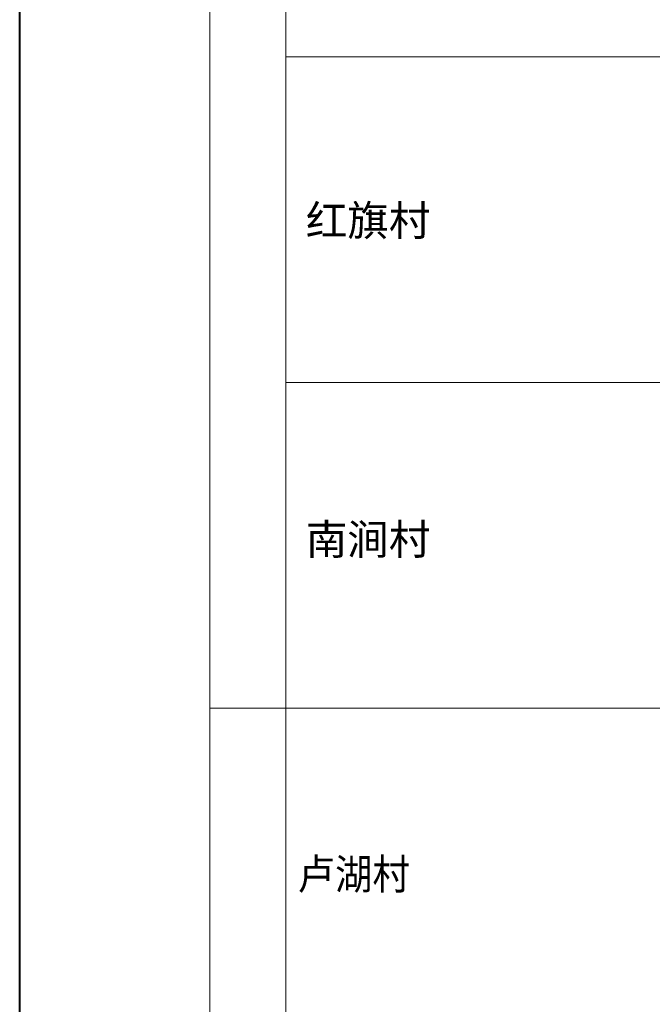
# Model space of a CAD drawing. Extents: x 36231 to 595326, y 3059 to 3871788.
# Tile 121 of 143: x 583315 to 584145, y 3868200 to 3869492. Entities that reach past the tile are written whole.
import ezdxf

# ---------------------------------------------------------------- set-up
doc = ezdxf.new("R2010")
doc.units = 0
for name, color, linetype, lineweight in [('0.13填充', 8, 'CONTINUOUS', 9), ('0.13文字', 3, 'CONTINUOUS', 13), ('文字', 7, 'CONTINUOUS', 15)]:
    doc.layers.add(name, color=color, linetype=linetype, lineweight=lineweight)
doc.styles.add('-仿宋_GB2312', font='仿宋_GB2312_0.ttf')

msp = doc.modelspace()

# ---------------------------------------------------------------- linework, layer by layer
at = {"layer": '0.13填充', "color": 3, "lineweight": 40}
msp.add_line((583314.72, 3861833.66), (583314.72, 3871380.08), dxfattribs=at)
at = {"layer": '0.13文字', "lineweight": 13}
for p, q in [((583564.28, 3867306.78), (583564.28, 3871152.48)), ((583664.28, 3867306.78), (583664.28, 3871152.48)), ((590756.67, 3869443.28), (583664.28, 3869443.28)), ((590756.67, 3869015.98), (583664.28, 3869015.98)), ((590756.67, 3868588.68), (583564.28, 3868588.68))]:
    msp.add_line(p, q, dxfattribs=at)

# ---------------------------------------------------------------- texts
at = {"layer": '文字', "color": 7, "lineweight": 13, "style": '-仿宋_GB2312'}
for s, p in [('红旗村', (583690.33, 3869208.62)), ('南涧村', (583690.33, 3868790.36))]:
    msp.add_text(s, height=40, dxfattribs=at).set_placement(p)
at = {"layer": '文字', "color": 7, "lineweight": 13, "style": '-仿宋_GB2312', "width": 0.9}
msp.add_text('卢湖村', height=40, dxfattribs=at).set_placement((583679.66, 3868351.05))

doc.saveas('drawing.dxf')
